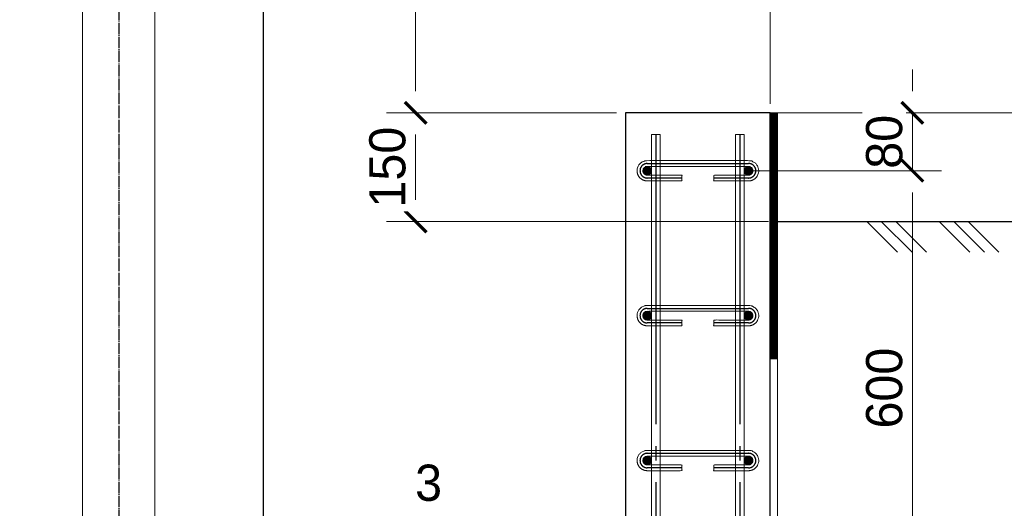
# Model space of a CAD drawing. Header units: millimetres. Extents: x -33345 to 4712671, y -3392 to 121473.
# Tile 239 of 256: x 1304737 to 1308694, y 61281 to 63244. Entities that reach past the tile are written whole.
import ezdxf
from ezdxf.enums import TextEntityAlignment as Align

# ---------------------------------------------------------------- set-up
doc = ezdxf.new("R2010")
doc.units = ezdxf.units.MM
doc.linetypes.add('ГОСТ 2.303 5', pattern=[24, 20, -1.5, 1, -1.5])
for name, color, linetype, lineweight in [('.', 7, 'Continuous', 15), ('w-line', 7, 'Continuous', 0), ('КЖ_РАЗМЕРЫ', 202, 'Continuous', 13), ('СПДС_w-отметки', 7, 'Continuous', 0)]:
    doc.layers.add(name, color=color, linetype=linetype, lineweight=lineweight)
doc.layers.add('КЖ_СИМВОЛЫ', color=7, linetype='Continuous')
doc.styles.add('GOST 2.304', font='isocpeui.ttf')
doc.styles.add('ISO', font='isocpeui.ttf')
doc.styles.add('X-U-RW-01$0$StyleROMANS', font='GOTHIC.TTF')
doc.dimstyles.new('SPDS$0', dxfattribs={"dimscale": 100, "dimtxt": 2.5, "dimasz": 1.5, "dimexe": 2, "dimexo": 0.625, "dimtad": 1, "dimdec": 0, "dimtxsty": 'GOST 2.304', "dimblk": '*U113', "dimcen": 0, "dimdle": 2, "dimclre": 256, "dimaunit": 1, "dimazin": 0, "dimtfac": 1, "dimtdec": 0, "dimtmove": 1, "dimatfit": 3, "dimfxl": 0.18, "dimtfill": 1, "dimtolj": 1, "dimtzin": 0, "dimlwe": -1, "dimarcsym": 0})

# ---------------------------------------------------------------- blocks, each defined once
blk = doc.blocks.new('*U113')
at = {"color": 0, "linetype": 'ByBlock', "const_width": 0.15}
blk.add_lwpolyline([(-0.5, -0.5), (0.5, 0.5)], dxfattribs=at)
blk = doc.blocks.new('*D231')
at = {"layer": 'Defpoints', "color": 0, "lineweight": 0, "transparency": 16777216}
for p in [(-43428917.4, 22635696.5), (-43429917.4, 22633136.6), (-43428917.4, 22630136.6)]:
    blk.add_point(p, dxfattribs=at)
at = {"layer": 'КЖ_РАЗМЕРЫ', "transparency": 16777216}
for p, q in [((-43429917.4, 22633199.1), (-43429917.4, 22635896.5)), ((-43428917.4, 22630199.1), (-43428917.4, 22635896.5))]:
    blk.add_line(p, q, dxfattribs=at)
at = {"layer": 'КЖ_РАЗМЕРЫ', "color": 0, "lineweight": -2, "transparency": 16777216}
blk.add_line((-43429767.4, 22635696.5), (-43429067.4, 22635696.5), dxfattribs=at)
at = {"layer": 'КЖ_РАЗМЕРЫ', "color": 0, "lineweight": -2, "transparency": 16777216, "xscale": 150, "yscale": 150, "zscale": 150, "rotation": 180}
blk.add_blockref('*U113', (-43429917.4, 22635696.5), dxfattribs=at)
at = {"layer": 'КЖ_РАЗМЕРЫ', "color": 0, "lineweight": -2, "transparency": 16777216, "xscale": 150, "yscale": 150, "zscale": 150}
blk.add_blockref('*U113', (-43428917.4, 22635696.5), dxfattribs=at)
at = {"layer": 'КЖ_РАЗМЕРЫ', "color": 0, "lineweight": 25, "transparency": 16777216, "insert": (-43429417.4, 22635890.3), "char_height": 250, "attachment_point": 5, "style": 'X-U-RW-01$0$StyleROMANS', "bg_fill": 3, "box_fill_scale": 1.1, "bg_fill_color": 256, "bg_fill_true_color": 13158600, "bg_fill_transparency": 0}
blk.add_mtext('\\A1;200', dxfattribs=at)
blk = doc.blocks.new('*D251')
at = {"layer": 'Defpoints', "color": 0, "lineweight": 0, "transparency": 16777216}
for p in [(-43428967.4, 22630136.6), (-43427935.8, 22630136.6), (-43429117.4, 22629736.6)]:
    blk.add_point(p, dxfattribs=at)
at = {"layer": 'КЖ_РАЗМЕРЫ', "color": 0, "lineweight": -2, "transparency": 16777216}
for p, q in [((-43427935.8, 22630286.6), (-43427935.8, 22630436.6)), ((-43427935.8, 22629736.6), (-43427935.8, 22630136.6)), ((-43427935.8, 22629586.6), (-43427935.8, 22629436.6))]:
    blk.add_line(p, q, dxfattribs=at)
at = {"layer": 'КЖ_РАЗМЕРЫ', "transparency": 16777216}
for p, q in [((-43428904.9, 22630136.6), (-43427735.8, 22630136.6)), ((-43429054.9, 22629736.6), (-43427735.8, 22629736.6))]:
    blk.add_line(p, q, dxfattribs=at)
at = {"layer": 'КЖ_РАЗМЕРЫ', "color": 0, "lineweight": 25, "transparency": 16777216, "insert": (-43428129.6, 22629936.6), "char_height": 250, "attachment_point": 5, "rotation": 90, "style": 'X-U-RW-01$0$StyleROMANS', "bg_fill": 3, "box_fill_scale": 1.1, "bg_fill_color": 256, "bg_fill_true_color": 13158600, "bg_fill_transparency": 0}
blk.add_mtext('\\A1;80', dxfattribs=at)
at = {"layer": 'КЖ_РАЗМЕРЫ', "color": 0, "lineweight": -2, "transparency": 16777216, "xscale": 150, "yscale": 150, "zscale": 150}
for p, rotation in [((-43427935.8, 22630136.6), 270), ((-43427935.8, 22629736.6), 90)]:
    blk.add_blockref('*U113', p, dxfattribs=dict(at, rotation=rotation))
blk = doc.blocks.new('*D253')
at = {"layer": 'Defpoints', "color": 0, "lineweight": 0, "transparency": 16777216}
for p in [(-43427420.6, 22629386.6), (-43428917.4, 22625386.6), (-43426595.3, 22625386.6)]:
    blk.add_point(p, dxfattribs=at)
at = {"layer": 'КЖ_РАЗМЕРЫ', "transparency": 16777216}
for p, q in [((-43427358.1, 22629386.6), (-43426395.3, 22629386.6)), ((-43428854.9, 22625386.6), (-43426395.3, 22625386.6))]:
    blk.add_line(p, q, dxfattribs=at)
at = {"layer": 'КЖ_РАЗМЕРЫ', "color": 0, "lineweight": -2, "transparency": 16777216}
blk.add_line((-43426595.3, 22629236.6), (-43426595.3, 22625536.6), dxfattribs=at)
at = {"layer": 'КЖ_РАЗМЕРЫ', "color": 0, "lineweight": -2, "transparency": 16777216, "xscale": 150, "yscale": 150, "zscale": 150}
for p, rotation in [((-43426595.3, 22629386.6), 90), ((-43426595.3, 22625386.6), 270)]:
    blk.add_blockref('*U113', p, dxfattribs=dict(at, rotation=rotation))
at = {"layer": 'КЖ_РАЗМЕРЫ', "color": 0, "lineweight": 25, "transparency": 16777216, "insert": (-43426789.1, 22627386.6), "char_height": 250, "attachment_point": 5, "rotation": 90, "style": 'X-U-RW-01$0$StyleROMANS', "bg_fill": 3, "box_fill_scale": 1.1, "bg_fill_color": 256, "bg_fill_true_color": 13158600, "bg_fill_transparency": 0}
blk.add_mtext('\\A1;800', dxfattribs=at)
blk = doc.blocks.new('*D254')
at = {"layer": 'Defpoints', "color": 0, "lineweight": 0, "transparency": 16777216}
for p in [(-43429117.4, 22629736.6), (-43429067.4, 22626736.6), (-43427935.8, 22626736.6)]:
    blk.add_point(p, dxfattribs=at)
at = {"layer": 'КЖ_РАЗМЕРЫ', "transparency": 16777216}
for p, q in [((-43429054.9, 22629736.6), (-43427735.8, 22629736.6)), ((-43429004.9, 22626736.6), (-43427735.8, 22626736.6))]:
    blk.add_line(p, q, dxfattribs=at)
at = {"layer": 'КЖ_РАЗМЕРЫ', "color": 0, "lineweight": -2, "transparency": 16777216}
blk.add_line((-43427935.8, 22629586.6), (-43427935.8, 22626886.6), dxfattribs=at)
at = {"layer": 'КЖ_РАЗМЕРЫ', "color": 0, "lineweight": -2, "transparency": 16777216, "xscale": 150, "yscale": 150, "zscale": 150}
for p, rotation in [((-43427935.8, 22629736.6), 90), ((-43427935.8, 22626736.6), 270)]:
    blk.add_blockref('*U113', p, dxfattribs=dict(at, rotation=rotation))
at = {"layer": 'КЖ_РАЗМЕРЫ', "color": 0, "lineweight": 25, "transparency": 16777216, "insert": (-43428129.6, 22628236.6), "char_height": 250, "attachment_point": 5, "rotation": 90, "style": 'X-U-RW-01$0$StyleROMANS', "bg_fill": 3, "box_fill_scale": 1.1, "bg_fill_color": 256, "bg_fill_true_color": 13158600, "bg_fill_transparency": 0}
blk.add_mtext('\\A1;600', dxfattribs=at)
blk = doc.blocks.new('*D255')
at = {"layer": 'Defpoints', "color": 0, "lineweight": 0, "transparency": 16777216}
for p in [(-43432417.4, 22633886.6), (-43431367, 22630136.6), (-43429917.4, 22630136.6)]:
    blk.add_point(p, dxfattribs=at)
at = {"layer": 'КЖ_РАЗМЕРЫ', "transparency": 16777216}
for p, q in [((-43432354.9, 22633886.6), (-43431167, 22633886.6)), ((-43429979.9, 22630136.6), (-43431567, 22630136.6))]:
    blk.add_line(p, q, dxfattribs=at)
at = {"layer": 'КЖ_РАЗМЕРЫ', "color": 0, "lineweight": -2, "transparency": 16777216}
blk.add_line((-43431367, 22633736.6), (-43431367, 22630286.6), dxfattribs=at)
at = {"layer": 'КЖ_РАЗМЕРЫ', "color": 0, "lineweight": -2, "transparency": 16777216, "xscale": 150, "yscale": 150, "zscale": 150}
for p, rotation in [((-43431367, 22633886.6), 90), ((-43431367, 22630136.6), 270)]:
    blk.add_blockref('*U113', p, dxfattribs=dict(at, rotation=rotation))
at = {"layer": 'КЖ_РАЗМЕРЫ', "color": 0, "lineweight": 25, "transparency": 16777216, "insert": (-43431560.8, 22632011.6), "char_height": 250, "attachment_point": 5, "rotation": 90, "style": 'X-U-RW-01$0$StyleROMANS', "bg_fill": 3, "box_fill_scale": 1.1, "bg_fill_color": 256, "bg_fill_true_color": 13158600, "bg_fill_transparency": 0}
blk.add_mtext('\\A1;750', dxfattribs=at)
blk = doc.blocks.new('*D230')
at = {"layer": 'Defpoints', "color": 0, "lineweight": 0, "transparency": 16777216}
for p in [(-43429917.4, 22630136.6), (-43431367, 22629386.6), (-43428867.4, 22629386.6)]:
    blk.add_point(p, dxfattribs=at)
at = {"layer": 'КЖ_РАЗМЕРЫ', "transparency": 16777216}
for p, q in [((-43429979.9, 22630136.6), (-43431567, 22630136.6)), ((-43428929.9, 22629386.6), (-43431567, 22629386.6))]:
    blk.add_line(p, q, dxfattribs=at)
at = {"layer": 'КЖ_РАЗМЕРЫ', "color": 0, "lineweight": -2, "transparency": 16777216}
blk.add_line((-43431367, 22629986.6), (-43431367, 22629536.6), dxfattribs=at)
at = {"layer": 'КЖ_РАЗМЕРЫ', "color": 0, "lineweight": -2, "transparency": 16777216, "xscale": 150, "yscale": 150, "zscale": 150}
for p, rotation in [((-43431367, 22630136.6), 90), ((-43431367, 22629386.6), 270)]:
    blk.add_blockref('*U113', p, dxfattribs=dict(at, rotation=rotation))
at = {"layer": 'КЖ_РАЗМЕРЫ', "color": 0, "lineweight": 25, "transparency": 16777216, "insert": (-43431560.8, 22629761.6), "char_height": 250, "attachment_point": 5, "rotation": 90, "style": 'X-U-RW-01$0$StyleROMANS', "bg_fill": 3, "box_fill_scale": 1.1, "bg_fill_color": 256, "bg_fill_true_color": 13158600, "bg_fill_transparency": 0}
blk.add_mtext('\\A1;150', dxfattribs=at)
blk = doc.blocks.new('reuk6kje')
at = {"ltscale": 100}
for points in [[(-43429737.4, 22628736.6, 1), (-43429797.4, 22628736.6, 1)], [(-43429737.4, 22628736.6, 1), (-43429797.4, 22628736.6, 1)], [(-43429767.4, 22628706.6, 1), (-43429767.4, 22628766.6, 1)], [(-43429737.4, 22627736.6, 1), (-43429797.4, 22627736.6, 1)], [(-43429737.4, 22627736.6, 1), (-43429797.4, 22627736.6, 1)], [(-43429767.4, 22627706.6, 1), (-43429767.4, 22627766.6, 1)]]:
    blk.add_hatch(color=256, dxfattribs=at).paths.add_polyline_path(points, flags=0)
at = {"linetype": 'Continuous'}
blk.add_line((-43428867.4, 22625590.6), (-43428867.4, 22630136.6), dxfattribs=at)
for p, q in [((-43428250.8, 22629386.6), (-43428038.7, 22629174.5)), ((-43428150.8, 22629386.6), (-43427938.7, 22629174.5)), ((-43428050.8, 22629386.6), (-43427838.7, 22629174.5)), ((-43427750.8, 22629386.6), (-43427538.7, 22629174.5)), ((-43427650.8, 22629386.6), (-43427438.7, 22629174.5)), ((-43427550.8, 22629386.6), (-43427338.7, 22629174.5))]:
    blk.add_line(p, q)
at = {"linetype": 'ГОСТ 2.303 5', "lineweight": 25, "ltscale": 4}
blk.add_lwpolyline([(-43433417.4, 22634598), (-43433417.4, 22605631), (-43433417.4, 22605131)], dxfattribs=at)
at = {"color": 5, "ltscale": 100}
for points in [[(-43433667.4, 22626886.6), (-43433667.4, 22631886.6)], [(-43433167.4, 22626886.6), (-43433167.4, 22631886.6)]]:
    blk.add_lwpolyline(points, dxfattribs=at)
at = {"linetype": 'Continuous'}
blk.add_lwpolyline([(-43432417.4, 22625386.6), (-43429121.4, 22625386.6, 0.414214), (-43428917.4, 22625590.6), (-43428917.4, 22630136.6)], format="xyb", dxfattribs=at)
at = {"linetype": 'Continuous', "const_width": 50}
for points in [[(-43428892.4, 22630136.6), (-43428892.4, 22628434.3)], [(-43428892.4, 22629884.9), (-43428892.4, 22630084.9)], [(-43428892.4, 22629834.9), (-43428892.4, 22630034.9)], [(-43428892.4, 22629792.5), (-43428892.4, 22629992.5)], [(-43428892.4, 22629184.9), (-43428892.4, 22629384.9)], [(-43428892.4, 22629134.9), (-43428892.4, 22629334.9)], [(-43428892.4, 22629111.3), (-43428892.4, 22629311.3)], [(-43428892.4, 22628834.9), (-43428892.4, 22629034.9)], [(-43428892.4, 22628784.9), (-43428892.4, 22628984.9)]]:
    blk.add_lwpolyline(points, dxfattribs=at)
at = {"ltscale": 100}
for points in [[(-43429737.4, 22629986.6), (-43429677.4, 22629986.6), (-43429677.4, 22625511.6), (-43429737.4, 22625511.6)], [(-43429157.4, 22629986.6), (-43429157.4, 22625511.6), (-43429097.4, 22625511.6), (-43429097.4, 22629986.6)]]:
    blk.add_lwpolyline(points, close=True, dxfattribs=at)
at = {"color": 1, "linetype": 'ГОСТ 2.303 5', "lineweight": 25, "ltscale": 100}
for points in [[(-43429707.4, 22629986.6), (-43429707.4, 22625511.6)], [(-43429127.4, 22629986.6), (-43429127.4, 22625511.6)]]:
    blk.add_lwpolyline(points, dxfattribs=at)
at = {"lineweight": 30, "ltscale": 4}
blk.add_lwpolyline([(-43428867.4, 22629386.6), (-43426265.7, 22629386.6)], dxfattribs=at)
at = {"ltscale": 100}
for points in [[(-43429737.4, 22628736.6, 1), (-43429797.4, 22628736.6, 1)], [(-43429737.4, 22628736.6, 1), (-43429797.4, 22628736.6, 1)], [(-43429767.4, 22628706.6, 1), (-43429767.4, 22628766.6, 1)], [(-43429737.4, 22627736.6, 1), (-43429797.4, 22627736.6, 1)], [(-43429737.4, 22627736.6, 1), (-43429797.4, 22627736.6, 1)], [(-43429767.4, 22627706.6, 1), (-43429767.4, 22627766.6, 1)]]:
    blk.add_lwpolyline(points, format="xyb", close=True, dxfattribs=at)
at = {"layer": 'w-line', "color": 0, "lineweight": 30, "ltscale": 100}
for points in [[(-43432417.4, 22631886.6), (-43434417.4, 22631886.6), (-43434417.4, 22626886.6), (-43432417.4, 22626886.6)], [(-43428917.4, 22630136.6), (-43429917.4, 22630136.6), (-43429917.4, 22626386.6), (-43432417.4, 22626386.6), (-43432417.4, 22625386.6), (-43428917.4, 22625386.6)]]:
    blk.add_lwpolyline(points, close=True, dxfattribs=at)
at = {"layer": 'СПДС_w-отметки', "linetype": 'Continuous', "lineweight": 0, "ltscale": 100}
blk.add_line((-43429516.5, 22630136.6), (-43426148.7, 22630136.6), dxfattribs=at)
at = {"layer": 'КЖ_СИМВОЛЫ', "lineweight": 25, "ltscale": 4, "style": 'X-U-RW-01$0$StyleROMANS'}
blk.add_text('3', height=250, dxfattribs=at).set_placement((-43431277.5, 22627458.5), align=Align.CENTER)
at = {"layer": 'КЖ_РАЗМЕРЫ', "color": 0, "lineweight": 25}
dim = blk.add_linear_dim(base=(-43428917.4, 22635696.5), p1=(-43429917.4, 22633136.6), p2=(-43428917.4, 22630136.6), dimstyle='SPDS$0', override={"dimlfac": 0.2, "dimtxsty": 'X-U-RW-01$0$StyleROMANS'}, dxfattribs=at)
dim.commit()
dim.dimension.update_dxf_attribs({"geometry": '*D231', "text_midpoint": (-43429417.4, 22635890.3)})
dim = blk.add_linear_dim(base=(-43431367, 22630136.6), p1=(-43432417.4, 22633886.6), p2=(-43429917.4, 22630136.6), angle=90, dimstyle='SPDS$0', override={"dimlfac": 0.2, "dimtxsty": 'X-U-RW-01$0$StyleROMANS'}, dxfattribs=at)
dim.commit()
dim.dimension.update_dxf_attribs({"geometry": '*D255', "text_midpoint": (-43431560.8, 22632011.6)})
dim = blk.add_linear_dim(base=(-43427935.8, 22630136.6), p1=(-43429117.4, 22629736.6), p2=(-43428967.4, 22630136.6), angle=90, dimstyle='SPDS$0', override={"dimlfac": 0.2, "dimtxsty": 'X-U-RW-01$0$StyleROMANS'}, dxfattribs=at)
dim.commit()
dim.dimension.update_dxf_attribs({"geometry": '*D251', "text_midpoint": (-43427935.8, 22629936.6), "dimtype": 128})
dim = blk.add_linear_dim(base=(-43426595.3, 22625386.6), p1=(-43427420.6, 22629386.6), p2=(-43428917.4, 22625386.6), angle=90, dimstyle='SPDS$0', override={"dimlfac": 0.2, "dimtxsty": 'X-U-RW-01$0$StyleROMANS'}, dxfattribs=at)
dim.commit()
dim.dimension.update_dxf_attribs({"geometry": '*D253', "text_midpoint": (-43426789.1, 22627386.6)})
dim = blk.add_linear_dim(base=(-43427935.8, 22626736.6), p1=(-43429117.4, 22629736.6), p2=(-43429067.4, 22626736.6), angle=90, dimstyle='SPDS$0', override={"dimlfac": 0.2, "dimtxsty": 'X-U-RW-01$0$StyleROMANS'}, dxfattribs=at)
dim.commit()
dim.dimension.update_dxf_attribs({"geometry": '*D254', "text_midpoint": (-43428129.6, 22628236.6)})
at = {"ltscale": 100}
for points in [[(-43429037.4, 22628736.6, 1), (-43429097.4, 22628736.6, 1)], [(-43429037.4, 22628736.6, 1), (-43429097.4, 22628736.6, 1)], [(-43429067.4, 22628706.6, 1), (-43429067.4, 22628766.6, 1)], [(-43429037.4, 22627736.6, 1), (-43429097.4, 22627736.6, 1)], [(-43429037.4, 22627736.6, 1), (-43429097.4, 22627736.6, 1)], [(-43429067.4, 22627706.6, 1), (-43429067.4, 22627766.6, 1)]]:
    blk.add_hatch(color=256, dxfattribs=at).paths.add_polyline_path(points, flags=0)
at = {"color": 1, "linetype": 'ГОСТ 2.303 5', "lineweight": 25, "ltscale": 100}
for points in [[(-43429527.4, 22628686.6), (-43429767.4, 22628686.6, -1), (-43429767.4, 22628786.6), (-43429067.4, 22628786.6, -1), (-43429067.4, 22628686.6), (-43429307.4, 22628686.6)], [(-43429527.4, 22627686.6), (-43429767.4, 22627686.6, -1), (-43429767.4, 22627786.6), (-43429067.4, 22627786.6, -1), (-43429067.4, 22627686.6), (-43429307.4, 22627686.6)]]:
    blk.add_lwpolyline(points, format="xyb", dxfattribs=at)
at = {"ltscale": 100}
for points in [[(-43429037.4, 22628736.6, 1), (-43429097.4, 22628736.6, 1)], [(-43429037.4, 22628736.6, 1), (-43429097.4, 22628736.6, 1)], [(-43429067.4, 22628706.6, 1), (-43429067.4, 22628766.6, 1)], [(-43429037.4, 22627736.6, 1), (-43429097.4, 22627736.6, 1)], [(-43429037.4, 22627736.6, 1), (-43429097.4, 22627736.6, 1)], [(-43429067.4, 22627706.6, 1), (-43429067.4, 22627766.6, 1)]]:
    blk.add_lwpolyline(points, format="xyb", close=True, dxfattribs=at)
for points in [[(-43429767.4, 22628666.6), (-43429837.4, 22628666.6), (-43429837.4, 22628736.6), (-43429837.4, 22628806.6), (-43429767.4, 22628806.6), (-43429417.4, 22628806.6), (-43429067.4, 22628806.6), (-43428997.4, 22628806.6), (-43428997.4, 22628736.6), (-43428997.4, 22628666.6), (-43429067.4, 22628666.6), (-43429187.4, 22628666.6), (-43429307.4, 22628666.6), (-43429307.4, 22628686.6), (-43429307.4, 22628706.6), (-43429187.4, 22628706.6), (-43429067.4, 22628706.6), (-43429037.4, 22628706.6), (-43429037.4, 22628736.6), (-43429037.4, 22628766.6), (-43429067.4, 22628766.6), (-43429417.4, 22628766.6), (-43429767.4, 22628766.6), (-43429797.4, 22628766.6), (-43429797.4, 22628736.6), (-43429797.4, 22628706.6), (-43429767.4, 22628706.6), (-43429647.4, 22628706.6), (-43429527.4, 22628706.6), (-43429527.4, 22628686.6), (-43429527.4, 22628666.6), (-43429647.4, 22628666.6), (-43429767.4, 22628666.6)], [(-43429767.4, 22627666.6), (-43429837.4, 22627666.6), (-43429837.4, 22627736.6), (-43429837.4, 22627806.6), (-43429767.4, 22627806.6), (-43429417.4, 22627806.6), (-43429067.4, 22627806.6), (-43428997.4, 22627806.6), (-43428997.4, 22627736.6), (-43428997.4, 22627666.6), (-43429067.4, 22627666.6), (-43429187.4, 22627666.6), (-43429307.4, 22627666.6), (-43429307.4, 22627686.6), (-43429307.4, 22627706.6), (-43429187.4, 22627706.6), (-43429067.4, 22627706.6), (-43429037.4, 22627706.6), (-43429037.4, 22627736.6), (-43429037.4, 22627766.6), (-43429067.4, 22627766.6), (-43429417.4, 22627766.6), (-43429767.4, 22627766.6), (-43429797.4, 22627766.6), (-43429797.4, 22627736.6), (-43429797.4, 22627706.6), (-43429767.4, 22627706.6), (-43429647.4, 22627706.6), (-43429527.4, 22627706.6), (-43429527.4, 22627686.6), (-43429527.4, 22627666.6), (-43429647.4, 22627666.6), (-43429767.4, 22627666.6)]]:
    blk.add_rational_spline(points, [1, 0.707106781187, 1, 0.707106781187, 1, 1, 1, 0.707106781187, 1, 0.707106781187, 1, 1, 1, 1, 1, 1, 1, 0.707106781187, 1, 0.707106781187, 1, 1, 1, 0.707106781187, 1, 0.707106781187, 1, 1, 1, 1, 1, 1, 1], degree=2, knots=[0, 0, 0, 1.570796, 1.570796, 3.141593, 3.141593, 4.141593, 4.141593, 5.712389, 5.712389, 7.283185, 7.283185, 8.283185, 8.283185, 9.283185, 9.283185, 10.283185, 10.283185, 11.853982, 11.853982, 13.424778, 13.424778, 14.424778, 14.424778, 15.995574, 15.995574, 17.566371, 17.566371, 18.566371, 18.566371, 19.566371, 19.566371, 20.566371, 20.566371, 20.566371], dxfattribs=at)
at = {"layer": 'КЖ_РАЗМЕРЫ', "color": 0, "lineweight": 25}
dim = blk.add_linear_dim(base=(-43431367, 22629386.6), p1=(-43429917.4, 22630136.6), p2=(-43428867.4, 22629386.6), angle=90, dimstyle='SPDS$0', override={"dimlfac": 0.2, "dimtxsty": 'X-U-RW-01$0$StyleROMANS'}, dxfattribs=at)
dim.commit()
dim.dimension.update_dxf_attribs({"geometry": '*D230', "text_midpoint": (-43431560.8, 22629761.6)})
at = {"ltscale": 100}
for points in [[(-43429737.4, 22629736.6, 1), (-43429797.4, 22629736.6, 1)], [(-43429737.4, 22629736.6, 1), (-43429797.4, 22629736.6, 1)], [(-43429767.4, 22629706.6, 1), (-43429767.4, 22629766.6, 1)], [(-43429037.4, 22629736.6, 1), (-43429097.4, 22629736.6, 1)], [(-43429037.4, 22629736.6, 1), (-43429097.4, 22629736.6, 1)], [(-43429067.4, 22629706.6, 1), (-43429067.4, 22629766.6, 1)]]:
    blk.add_hatch(color=256, dxfattribs=at).paths.add_polyline_path(points, flags=0)
at = {"color": 1, "linetype": 'ГОСТ 2.303 5', "lineweight": 25, "ltscale": 100}
blk.add_lwpolyline([(-43429527.4, 22629686.6), (-43429767.4, 22629686.6, -1), (-43429767.4, 22629786.6), (-43429067.4, 22629786.6, -1), (-43429067.4, 22629686.6), (-43429307.4, 22629686.6)], format="xyb", dxfattribs=at)
at = {"ltscale": 100}
for points in [[(-43429737.4, 22629736.6, 1), (-43429797.4, 22629736.6, 1)], [(-43429737.4, 22629736.6, 1), (-43429797.4, 22629736.6, 1)], [(-43429767.4, 22629706.6, 1), (-43429767.4, 22629766.6, 1)], [(-43429037.4, 22629736.6, 1), (-43429097.4, 22629736.6, 1)], [(-43429037.4, 22629736.6, 1), (-43429097.4, 22629736.6, 1)], [(-43429067.4, 22629706.6, 1), (-43429067.4, 22629766.6, 1)]]:
    blk.add_lwpolyline(points, format="xyb", close=True, dxfattribs=at)
blk.add_rational_spline([(-43429767.4, 22629666.6), (-43429837.4, 22629666.6), (-43429837.4, 22629736.6), (-43429837.4, 22629806.6), (-43429767.4, 22629806.6), (-43429417.4, 22629806.6), (-43429067.4, 22629806.6), (-43428997.4, 22629806.6), (-43428997.4, 22629736.6), (-43428997.4, 22629666.6), (-43429067.4, 22629666.6), (-43429187.4, 22629666.6), (-43429307.4, 22629666.6), (-43429307.4, 22629686.6), (-43429307.4, 22629706.6), (-43429187.4, 22629706.6), (-43429067.4, 22629706.6), (-43429037.4, 22629706.6), (-43429037.4, 22629736.6), (-43429037.4, 22629766.6), (-43429067.4, 22629766.6), (-43429417.4, 22629766.6), (-43429767.4, 22629766.6), (-43429797.4, 22629766.6), (-43429797.4, 22629736.6), (-43429797.4, 22629706.6), (-43429767.4, 22629706.6), (-43429647.4, 22629706.6), (-43429527.4, 22629706.6), (-43429527.4, 22629686.6), (-43429527.4, 22629666.6), (-43429647.4, 22629666.6), (-43429767.4, 22629666.6)], [1, 0.707106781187, 1, 0.707106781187, 1, 1, 1, 0.707106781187, 1, 0.707106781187, 1, 1, 1, 1, 1, 1, 1, 0.707106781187, 1, 0.707106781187, 1, 1, 1, 0.707106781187, 1, 0.707106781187, 1, 1, 1, 1, 1, 1, 1], degree=2, knots=[0, 0, 0, 1.570796, 1.570796, 3.141593, 3.141593, 4.141593, 4.141593, 5.712389, 5.712389, 7.283185, 7.283185, 8.283185, 8.283185, 9.283185, 9.283185, 10.283185, 10.283185, 11.853982, 11.853982, 13.424778, 13.424778, 14.424778, 14.424778, 15.995574, 15.995574, 17.566371, 17.566371, 18.566371, 18.566371, 19.566371, 19.566371, 20.566371, 20.566371, 20.566371], dxfattribs=at)

msp = doc.modelspace()

# ---------------------------------------------------------------- block references
at = {"layer": '.', "xscale": 0.5818754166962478, "yscale": 0.5818754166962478, "zscale": 0.5818754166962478}
msp.add_blockref('reuk6kje', (26577973.322, -13105050.513), dxfattribs=at)

# ---------------------------------------------------------------- next in the draw order: texts
at = {"insert": (351439.431, 62275.551), "char_height": 500, "width": 9875.6458, "attachment_point": 1, "style": 'ISO'}
msp.add_mtext('\\pi4343.31532;{\\LА-А\\P\\pi0;Армирование приямка. M 1:20}', dxfattribs=at)

doc.saveas('drawing.dxf')
